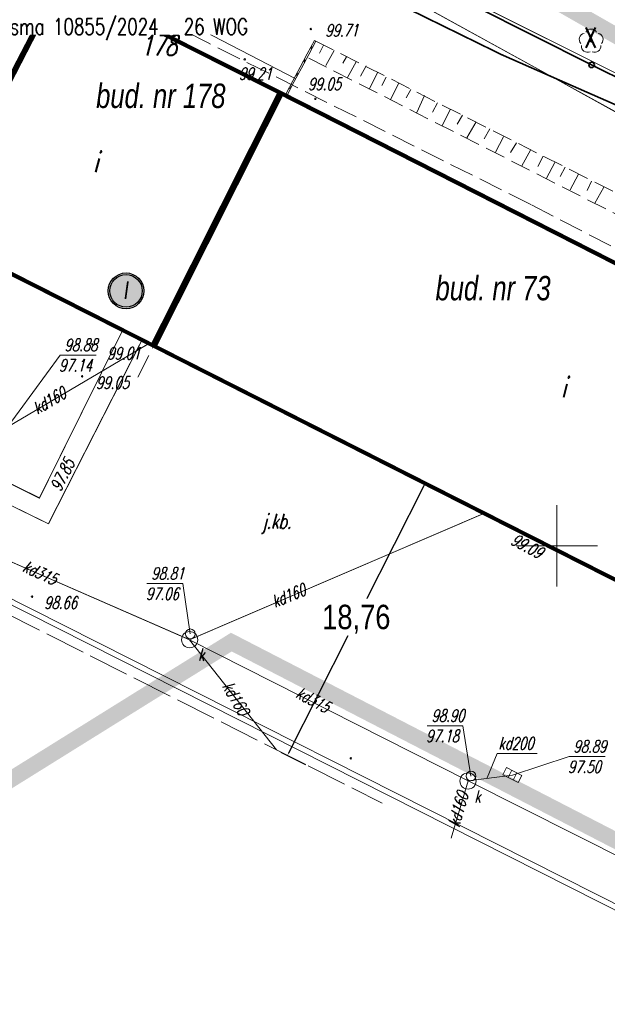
# Model space of a CAD drawing. Header units: metres. Extents: x 7502830 to 7503431, y 5814286 to 5814698.
# Tile 17 of 20: x 7503267 to 7503303, y 5814422 to 5814482. Entities that reach past the tile are written whole.
import ezdxf
from ezdxf import colors
from ezdxf.entities.mleader import LeaderData, LeaderLine
from ezdxf.enums import TextEntityAlignment as Align
from ezdxf.math import Vec2, Vec3

# ---------------------------------------------------------------- set-up
doc = ezdxf.new("R2010")
doc.units = ezdxf.units.M
doc.header["$MEASUREMENT"] = 0
for name, pattern in [('1', [0]), ('11', [3, 2.5, -0.5]), ('BUD', [0]), ('GDE', [0]), ('KOU', [2, 1.5, -0.5]), ('PRZER1-1', [1, 0.5, -0.5]), ('SCH', [0]), ('UBK', [0]), ('UEB', [0]), ('UOK', [0]), ('UPC', [0]), ('UPE', [0]), ('UPK', [0]), ('WJD', [0]), ('WSQ', [1.75, 1.25, -0.5])]:
    doc.linetypes.add(name, pattern=pattern)
doc.layers.get('0').update_dxf_attribs({"linetype": 'CONTINUOUS'})
doc.layers.get('Defpoints').update_dxf_attribs({"linetype": 'CONTINUOUS'})
for name, color, linetype in [('0_TXT', 7, 'CONTINUOUS'), ('3MS_view 1', 7, 'CONTINUOUS'), ('pomiar_18_12_2024', 7, 'CONTINUOUS')]:
    doc.layers.add(name, color=color, linetype=linetype)
for name, color, linetype, lineweight in [('1_ view 1', 7, 'CONTINUOUS', 15), ('Dzialki', 7, 'GDE', 18), ('EADTD_T_0', 7, 'CONTINUOUS', 20), ('EBTPO_L_6', 7, 'WJD', 18), ('EBUOA_T_1', 7, 'CONTINUOUS', 20), ('EBUPP_L_1', 7, 'BUD', 35), ('EBUPP_L_3', 7, '1', 35), ('EDZPD_L_0', 7, 'GDE', 20), ('KRZYZE_L_0', 7, '1', 18), ('MG_KANALIZACJA', 251, 'CONTINUOUS', 13), ('SDROK_T_0', 7, 'CONTINUOUS', 18), ('SDRPK_L_1', 7, '11', 15), ('SDRPK_L_4', 7, 'KOU', 18), ('SZOPO_L_0', 7, 'CONTINUOUS', 35), ('SZZPZ_T_0', 3, 'CONTINUOUS', 18), ('UCCOC_T_0', 6, 'CONTINUOUS', 15), ('UCCPOR_L_1', 6, 'UPC', 18), ('UEEPON_L_1', 1, 'UEB', 15), ('UKKOA_T_0', 3, 'CONTINUOUS', 15), ('UKKOC_T_0', 3, 'CONTINUOUS', 15), ('UKKOO_T_0', 3, 'CONTINUOUS', 15), ('UKKPA_L_0', 3, '1', 15), ('UKKPA_T_0', 3, 'CONTINUOUS', 18), ('UKKPB_L_3', 14, 'UBK', 18), ('UKKPOD_L_0', 3, 'UPK', 15), ('WUKOS_T_1', 7, 'CONTINUOUS', 15), ('WUKPS_L_6', 7, 'WSQ', 18), ('WWRPH_T_1', 7, 'CONTINUOUS', 18)]:
    doc.layers.add(name, color=color, linetype=linetype, lineweight=lineweight)
doc.styles.add('ARIAL', font='arial.ttf', dxfattribs={"width": 0.8})
doc.styles.get("Standard").update_dxf_attribs({"font": 'Simplex.SHX', "width": 0.75})
doc.styles.add('STYL_ARIAL', font='simplex', dxfattribs={"width": 0.75, "oblique": 0.1})
doc.linetypes.add('FENCELINE1', pattern='A,6.35,-2.54,[133,ltypeshp.shx,S=2.54,R=0,X=-2.54,Y=0],-2.54,25.4', length=36.83)
doc.dimstyles.get("Standard").update_dxf_attribs({"dimtxt": 1, "dimasz": 1, "dimexe": 1, "dimexo": 1, "dimgap": 1, "dimtad": 1, "dimtxsty": 'Standard', "dimcen": 2.5, "dimadec": 0, "dimazin": 0, "dimtfac": 1, "dimtmove": 0, "dimatfit": 3, "dimfxl": 1, "dimarcsym": 0})

# ---------------------------------------------------------------- blocks, each defined once
blk = doc.blocks.new('DLI')
at = {"color": 8, "linetype": 'Continuous', "lineweight": 5}
blk.add_circle((0, 0), 0.045, dxfattribs=at)
for centre, start, end in [((0, 0.375), 30.14012, 149.85988), ((-0.357, 0.116), 102.14447, 221.86002), ((0.357, 0.116), 318.13998, 77.85553), ((-0.22, -0.303), 174.14818, 293.85423), ((0.22, -0.303), 246.14577, 5.85182)]:
    blk.add_arc(centre, 0.375, start, end, dxfattribs=at)
blk = doc.blocks.new('WLZ')
at = {"linetype": 'Continuous'}
blk.add_circle((0, 0), 0.3, dxfattribs=at)
blk = doc.blocks.new('KRA')
at = {"linetype": 'Continuous'}
for p, q in [((-0.525, -0.25), (-0.525, 0.25)), ((-0.525, 0.25), (0.525, 0.25)), ((-0.175, -0.25), (-0.175, 0.25)), ((0.175, -0.25), (0.175, 0.25)), ((0.525, 0.25), (0.525, -0.25)), ((0.525, -0.25), (-0.525, -0.25))]:
    blk.add_line(p, q, dxfattribs=at)
blk = doc.blocks.new('WSP')
at = {"linetype": 'Continuous'}
blk.add_circle((0, 0), 0.045, dxfattribs=at)
blk = doc.blocks.new('fdsfdsgdgfd')
at = {"layer": 'Dzialki', "color": 8}
blk.add_line((70.39, 55.51), (-300.47, 241.21), dxfattribs=at)
at = {"layer": 'EBTPO_L_6', "color": 8, "linetype": 'SCH'}
blk.add_line((7.193, 77.533), (37.547, 61.753), dxfattribs=at)
at = {"layer": 'EBTPO_L_6', "color": 8, "linetype": '11'}
for p, q in [((38.742, 64.097), (38.3, 63.269)), ((38.83, 64.05), (38.388, 63.222)), ((38.521, 63.683), (38.565, 63.553)), ((38.565, 63.766), (38.609, 63.636)), ((38.83, 64.05), (38.742, 64.097)), ((38.3, 63.269), (37.858, 62.442)), ((38.388, 63.222), (37.946, 62.395)), ((38.123, 62.938), (38.167, 62.808)), ((37.858, 62.442), (37.416, 61.614)), ((37.946, 62.395), (37.504, 61.567)), ((38.079, 62.855), (38.123, 62.726)), ((37.637, 62.028), (37.681, 61.898)), ((37.681, 62.111), (37.725, 61.981)), ((37.416, 61.614), (36.974, 60.786)), ((37.504, 61.567), (37.062, 60.739)), ((37.195, 61.2), (37.239, 61.07)), ((37.239, 61.283), (37.283, 61.153)), ((37.062, 60.739), (36.974, 60.786))]:
    blk.add_line(p, q, dxfattribs=at)
at = {"layer": 'EBUPP_L_1', "color": 8, "linetype": 'BUD'}
for p, q in [((15.114, 52.204), (22.563, 66.529)), ((15.114, 52.204), (28.82, 45.26)), ((28.82, 45.26), (68.22, 25.299))]:
    blk.add_line(p, q, dxfattribs=at)
at = {"layer": 'EBUPP_L_3', "color": 8, "linetype": 'BUD'}
for p, q in [((23.133, 67.762), (36.699, 60.925)), ((36.699, 60.925), (76.169, 40.866))]:
    blk.add_line(p, q, dxfattribs=at)
at = {"layer": 'EBUPP_L_3', "color": 8, "linetype": '1'}
blk.add_line((28.82, 45.26), (36.699, 60.925), dxfattribs=at)
at = {"layer": 'EDZPD_L_0', "color": 8, "linetype": 'GDE'}
blk.add_line((70.387, 55.505), (-300.466, 241.208), dxfattribs=at)
at = {"layer": 'KRZYZE_L_0', "color": 8, "linetype": '1'}
for p, q in [((53.64, 30.53), (53.64, 35.53)), ((51.14, 33.03), (56.14, 33.03))]:
    blk.add_line(p, q, dxfattribs=at)
at = {"layer": 'SDRPK_L_1', "color": 8, "linetype": '11'}
for p, q in [((51.09, 33.98), (15.15, 52.22)), ((68.18, 25.31), (51.09, 33.98)), ((14.25, 31.68), (42.91, 17.22))]:
    blk.add_line(p, q, dxfattribs=at)
at = {"layer": 'SDRPK_L_4', "color": 8, "linetype": 'KOU'}
for p, q in [((32.162, 63.964), (23.764, 68.272)), ((52.031, 54.018), (32.162, 63.964)), ((78.27, 40.428), (52.031, 54.018)), ((27.896, 43.399), (28.82, 45.26))]:
    blk.add_line(p, q, dxfattribs=at)
at = {"layer": 'SZOPO_L_0', "color": 8}
for p, q in [((48.589, 66.191), (55.776, 62.59)), ((55.776, 62.59), (62.963, 58.99))]:
    blk.add_line(p, q, dxfattribs=at)
blk.add_circle((55.776, 62.59), 0.17, dxfattribs=at)
at = {"layer": 'UCCPOR_L_1', "color": 8, "linetype": 'UPC'}
for p, q in [((21.847, 35.98), (26.919, 46.223)), ((28.105, 45.622), (22.386, 34.396)), ((15.604, 39.053), (21.847, 35.98)), ((22.386, 34.396), (16.238, 37.405))]:
    blk.add_line(p, q, dxfattribs=at)
at = {"layer": 'UEEPON_L_1', "color": 8, "linetype": 'UPE'}
for p, q in [((50.25, 63.217), (36.089, 70.146)), ((64.37, 55.794), (40.35, 69.003)), ((66.253, 56.169), (50.25, 63.217))]:
    blk.add_line(p, q, dxfattribs=at)
at = {"layer": 'UKKOC_T_0', "color": 8, "linetype": 'Continuous', "lineweight": 0}
for p, q in [((19.75, 40.16), (23.108, 44.751)), ((23.108, 44.751), (25.333, 44.751)), ((28.446, 30.716), (30.645, 30.716)), ((31.11, 27.63), (30.645, 30.716)), ((45.666, 21.98), (47.865, 21.98)), ((48.36, 18.89), (47.865, 21.98)), ((50.91, 18.95), (54.389, 20.087)), ((54.389, 20.087), (56.615, 20.087))]:
    blk.add_line(p, q, dxfattribs=at)
at = {"layer": 'UKKOO_T_0', "color": 8, "linetype": 'Continuous', "lineweight": 0}
for p, q in [((49.363, 18.793), (49.982, 20.281)), ((49.982, 20.281), (52.425, 20.272))]:
    blk.add_line(p, q, dxfattribs=at)
at = {"layer": 'UKKPA_L_0', "color": 8, "linetype": '1'}
for centre in [(31.07, 27.27), (48.18, 18.59)]:
    blk.add_circle(centre, 0.498, dxfattribs=at)
at = {"layer": 'UKKPB_L_3', "color": 8, "linetype": 'UOK'}
for p, q in [((60.165, 9.17), (16.647, 31.159)), ((60.33, 9.475), (16.829, 31.432))]:
    blk.add_line(p, q, dxfattribs=at)
at = {"layer": 'UKKPOD_L_0', "color": 8, "linetype": 'UPK'}
for p, q in [((28.5, 45.44), (19.45, 40.08)), ((31.07, 27.27), (49.09, 35)), ((31.07, 27.27), (16.38, 33.68)), ((48.18, 18.59), (31.07, 27.27)), ((31.07, 27.27), (36.41, 20.5)), ((48.18, 18.59), (50.91, 18.95)), ((48.18, 18.59), (47.15, 15.07)), ((59.97, 12.68), (48.18, 18.59))]:
    blk.add_line(p, q, dxfattribs=at)
at = {"layer": 'WUKPS_L_6', "color": 8, "linetype": 'WSQ'}
for p, q in [((38.786, 64.073), (76.687, 44.909)), ((78.493, 42.659), (38.406, 62.996))]:
    blk.add_line(p, q, dxfattribs=at)
at = {"layer": 'WUKPS_L_6', "color": 8, "linetype": '1'}
for p, q in [((39.291, 63.803), (39.044, 63.32)), ((39.96, 63.481), (39.44, 62.553)), ((40.702, 63.085), (40.48, 62.689)), ((41.296, 62.776), (40.777, 61.823)), ((41.915, 62.528), (41.581, 61.897)), ((42.633, 62.145), (42.101, 61.105)), ((43.153, 61.835), (42.881, 61.315)), ((43.921, 61.464), (43.413, 60.461)), ((44.663, 61.08), (44.379, 60.561)), ((45.505, 60.709), (45.035, 59.657)), ((46.297, 60.264), (45.988, 59.694)), ((47.077, 59.843), (46.582, 58.853)), ((47.832, 59.509), (47.511, 58.94)), ((48.674, 59.101), (48.117, 58.11)), ((49.516, 58.655), (49.169, 58.049)), ((50.37, 58.173), (49.863, 57.232)), ((51.162, 57.801), (50.791, 57.207)), ((52.029, 57.356), (51.484, 56.39)), ((52.796, 56.985), (52.462, 56.353)), ((53.514, 56.601), (52.995, 55.636)), ((54.158, 56.304), (53.849, 55.735)), ((54.975, 55.883), (54.455, 54.906)), ((55.78, 55.45), (55.507, 54.869)), ((56.535, 55.079), (55.965, 54.089))]:
    blk.add_line(p, q, dxfattribs=at)
at = {"layer": 'SZZPZ_T_0', "color": 8, "rotation": 0.009142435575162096}
blk.add_blockref('DLI', (55.747, 64.042), dxfattribs=at)
at = {"layer": 'UKKPA_T_0', "color": 8}
for p in [(31.11, 27.63), (48.36, 18.89)]:
    blk.add_blockref('WLZ', p, dxfattribs=at)
at = {"layer": 'UKKPA_T_0', "color": 8, "rotation": 333.1707847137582}
blk.add_blockref('KRA', (50.91, 18.95), dxfattribs=at)
at = {"layer": 'WWRPH_T_1', "color": 8, "rotation": 0.009142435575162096}
for p in [(38.518, 64.794), (34.453, 62.931), (38.801, 60.504), (25.085, 45.429), (24.464, 43.453), (21.382, 29.915), (40.973, 19.982)]:
    blk.add_blockref('WSP', p, dxfattribs=at)
at = {"layer": 'EADTD_T_0', "color": 8, "lineweight": 13, "oblique": 15, "width": 0.7}
blk.add_text('178', height=1.25, dxfattribs=at).set_placement((29.166, 63.788), align=Align.MIDDLE)
at = {"layer": 'EBUOA_T_1', "color": 8, "lineweight": 13, "oblique": 15, "width": 0.7}
for p in [(25.281, 56.659), (54.04, 42.801)]:
    blk.add_text('i', height=1.25, rotation=0.00914, dxfattribs=at).set_placement(p, align=Align.MIDDLE)
at = {"layer": 'SDROK_T_0', "color": 8, "oblique": 15, "width": 0.7}
blk.add_text('j.kb.', height=0.9, dxfattribs=at).set_placement((36.428, 34.421), align=Align.MIDDLE)
at = {"layer": 'UCCOC_T_0', "color": 8, "lineweight": 9, "oblique": 15, "width": 0.7}
blk.add_text('97.85', height=0.75, rotation=63.44425, dxfattribs=at).set_placement((23.134, 36.316))
at = {"layer": 'UKKOA_T_0', "color": 8, "lineweight": 9, "oblique": 15, "width": 0.7}
for p in [(31.581, 25.98), (48.563, 17.259)]:
    blk.add_text('k', height=0.75, dxfattribs=at).set_placement(p)
at = {"layer": 'UKKOC_T_0', "color": 8, "lineweight": 9, "oblique": 15, "width": 0.7}
for s, p in [('98.88', (23.376, 45.751)), ('97.14', (23.041, 44.501)), ('98.81', (28.714, 31.716)), ('97.06', (28.379, 30.466)), ('98.90', (45.934, 22.98)), ('97.18', (45.599, 21.73)), ('98.89', (54.657, 21.087)), ('97.50', (54.322, 19.837))]:
    blk.add_text(s, height=0.75, dxfattribs=at).set_placement(p, align=Align.TOP_LEFT)
at = {"layer": 'UKKOO_T_0', "color": 8, "lineweight": 9, "oblique": 15, "width": 0.7}
for s, rotation, p in [('kd160', 30.19986, (21.519, 41.422)), ('kd315', 335.16946, (20.898, 31.839)), ('kd160', 22.16636, (36.154, 29.575)), ('kd160', 300.17352, (33.371, 24.594)), ('kd315', 331.78264, (37.706, 24.089)), ('kd200', 359.78, (50.051, 20.906)), ('kd160', 73.83551, (47.268, 15.803))]:
    blk.add_text(s, height=0.75, rotation=rotation, dxfattribs=at).set_placement(p, align=Align.MIDDLE_LEFT)
at = {"layer": 'WUKOS_T_1', "color": 8, "lineweight": 9, "oblique": 15, "width": 0.7}
for s, p in [('99.71', (40.423, 64.715)), ('99.21', (35.103, 62.054)), ('99.05', (39.36, 61.416)), ('99.01', (27.019, 44.868)), ('99.05', (26.328, 43.059)), ('98.66', (23.138, 29.544))]:
    blk.add_text(s, height=0.75, rotation=0.00914, dxfattribs=at).set_placement(p, align=Align.MIDDLE)
blk.add_text('99.09', height=0.75, rotation=332.22344, dxfattribs=at).set_placement((50.739, 33.164))
blk = doc.blocks.new('DSADSAFDSF')
at = {"layer": '3MS_view 1', "color": 4, "lineweight": 18}
for points in [[(18.621, -28.522), (70.11, -54.656), (77.559, -40.332), (26.332, -13.693), (18.621, -28.522)], [(70.11, -54.656), (83.816, -61.6), (91.695, -45.935), (78.129, -39.098), (70.11, -54.656)], [(83.816, -61.6), (123.216, -81.561), (131.135, -65.979), (91.695, -45.935), (83.816, -61.6)]]:
    blk.add_lwpolyline(points, dxfattribs=at)
at = {"layer": '3MS_view 1', "color": 142, "true_color": 0x0091c2, "const_width": 0.2}
for points in [[(18.757, -28.478), (70.067, -54.522), (77.424, -40.374), (26.375, -13.828)], [(70.245, -54.613), (83.772, -61.466), (91.561, -45.98), (78.172, -39.232)], [(83.95, -61.556), (123.172, -81.427), (131, -66.023), (91.739, -46.07)]]:
    blk.add_lwpolyline(points, close=True, dxfattribs=at)
blk = doc.blocks.new('KOND')
at = {"linetype": 'ByBlock', "true_color": 0xfafafa}
h = blk.add_hatch(color=7, dxfattribs=at)
h.dxf.hatch_style = 1
h.paths.add_polyline_path([(1, 0, 1), (-1, 0, 1)])
at = {"layer": '3MS_view 1'}
for radius in [1.1, 1]:
    blk.add_circle((0, 0), radius, dxfattribs=at)
at = {"color": 1, "insert": (-0.137, 0.59, 10.12), "char_height": 1.1, "width": 0.14142, "attachment_point": 1}
blk.add_mtext('{\\fArial|b0|i1|c238|p34;I}', dxfattribs=at)
blk = doc.blocks.new('fdghgf')
at = {"layer": 'pomiar_18_12_2024', "color": 212, "true_color": 0xb300b3, "style": 'STYL_ARIAL', "width": 0.75}
blk.add_text('X', height=1.25, dxfattribs=at).set_placement((106.836, -45.941), align=Align.BOTTOM_LEFT)
blk = doc.blocks.new('*D1694')
at = {"layer": '0_TXT', "color": 0, "linetype": 'Continuous', "lineweight": -2}
for p, q in [((7503291.512, 5814454.068), (7503293.029, 5814453.299)), ((7503291.832, 5814453.704), (7503288.178, 5814446.49)), ((7503283.518, 5814437.293), (7503287.173, 5814444.507)), ((7503283.035, 5814437.336), (7503284.552, 5814436.567))]:
    blk.add_line(p, q, dxfattribs=at)
at = {"layer": '0_TXT', "color": 0, "linetype": 'Continuous'}
for points in [[(7503291.859, 5814453.69), (7503291.806, 5814453.717), (7503291.914, 5814453.864)], [(7503283.491, 5814437.306), (7503283.545, 5814437.279), (7503283.437, 5814437.132)]]:
    blk.add_solid(points, dxfattribs=at)
at = {"layer": 'Defpoints', "color": 0, "linetype": 'Continuous'}
for p in [(7503291.456, 5814454.096), (7503291.914, 5814453.864), (7503282.979, 5814437.364)]:
    blk.add_point(p, dxfattribs=at)
at = {"layer": '0_TXT', "color": 0, "linetype": 'Continuous', "insert": (7503287.675, 5814445.498), "char_height": 1.5, "attachment_point": 5, "style": 'ARIAL', "bg_fill": 3, "box_fill_scale": 1.25, "bg_fill_color": 256, "bg_fill_true_color": 13158600, "bg_fill_transparency": 0}
blk.add_mtext('\\A1;{\\C12;\\c205;18,76}', dxfattribs=at)

msp = doc.modelspace()

# ---------------------------------------------------------------- linework, layer by layer
at = {"color": 7, "linetype": 'PRZER1-1', "lineweight": 50, "ltscale": 2, "const_width": 1}
msp.add_lwpolyline([(7503162.27208, 5814562.22132), (7503118.80192, 5814486.17118), (7503250.6722, 5814425.83659), (7503279.99397, 5814444.09346), (7503321.78158, 5814422.53233), (7503337.75453, 5814461.85046), (7503162.27208, 5814562.22132)], dxfattribs=at)
at = {"color": 2, "linetype": 'FENCELINE1', "ltscale": 0.1}
msp.add_lwpolyline([(7503329.57038, 5814472.21345), (7503316.52496, 5814472.35983), (7503273.87, 5814493.72), (7503272.71, 5814491.46), (7503269.55, 5814484.86), (7503272.71, 5814491.46), (7503233.87252, 5814510.71898), (7503189.1, 5814532.9), (7503176.4, 5814508.11), (7503162.62, 5814479.9), (7503222.09568, 5814449.00646), (7503245.6, 5814437.12), (7503250.24, 5814446.33), (7503244.11, 5814449.32), (7503248.59, 5814458.52), (7503248.38451, 5814458.6203), (7503252.6, 5814467.3), (7503259, 5814464.12), (7503261.48455, 5814469.16843)], dxfattribs=at)
at = {"layer": '1_ view 1', "color": 24, "linetype": 'Continuous', "lineweight": 25, "true_color": 0x932525}
for points, const_width in [([(7503336.31354, 5814458.54664), (7503299.73136, 5814478.81219), (7503286.70964, 5814485.97315), (7503286.70964, 5814485.97315), (7503271.83345, 5814493.56763), (7503189.90422, 5814534.58885), (7503154.22832, 5814552.09721)], 0.05), ([(7503317.66394, 5814470.94139), (7503300.20845, 5814478.60208), (7503296.61044, 5814480.18666), (7503281.40967, 5814487.63928), (7503274.1307, 5814491.43194), (7503273.02166, 5814491.41195), (7503271.51698, 5814488.69852), (7503271.13259, 5814488.30361), (7503270.61272, 5814488.35304), (7503259.05105, 5814493.84689), (7503256.67388, 5814497.84452), (7503256.9054, 5814499.29608), (7503256.69822, 5814500.40671), (7503246.53404, 5814505.63715), (7503243.6423, 5814507.5181), (7503239.78015, 5814509.39889), (7503238.86917, 5814509.31953), (7503236.80931, 5814510.60648), (7503236.80931, 5814510.60648)], 0.1)]:
    msp.add_lwpolyline(points, dxfattribs=dict(at, const_width=const_width))
at = {"layer": '1_ view 1', "color": 227, "linetype": 'Continuous', "lineweight": 25, "true_color": 0x6d2c6c, "const_width": 0.05}
msp.add_lwpolyline([(7503248.94585, 5814429.85381), (7503261.96441, 5814456.02286), (7503268.19972, 5814452.93506), (7503273.27947, 5814463.19283), (7503274.46512, 5814462.59215), (7503268.74616, 5814451.36596), (7503262.59841, 5814454.37524), (7503250.03863, 5814429.0857)], dxfattribs=at)
at = {"layer": 'MG_KANALIZACJA', "color": 49, "linetype": 'Continuous', "lineweight": 25, "true_color": 0x454527, "const_width": 0.05}
msp.add_lwpolyline([(7503261.94, 5814468.97), (7503265.81, 5814457.05), (7503274.84371, 5814462.40035), (7503265.81938, 5814457.05556), (7503262.74, 5814450.65), (7503251.8831, 5814428.32641), (7503262.74, 5814450.65), (7503260.74, 5814448.93), (7503262.74, 5814450.65), (7503277.43, 5814444.24), (7503278.41138, 5814442.99581), (7503277.43, 5814444.24), (7503295.44005, 5814451.96573)], dxfattribs=at)

# ---------------------------------------------------------------- block references
at = {"linetype": 'Continuous'}
msp.add_blockref('fdsfdsgdgfd', (7503246.36, 5814416.97), dxfattribs=at)
at = {"layer": '1_ view 1', "linetype": 'Continuous'}
for name, p in [('DSADSAFDSF', (7503191.36383, 5814523.83033)), ('KOND', (7503273.51974, 5814465.6755, -10.12))]:
    msp.add_blockref(name, p, dxfattribs=at)
at = {"layer": 'pomiar_18_12_2024', "linetype": 'Continuous'}
msp.add_blockref('fdghgf', (7503194.82806, 5814526.16801), dxfattribs=at)

# ---------------------------------------------------------------- texts
at = {"layer": '0_TXT', "char_height": 1.5, "width": 8.2890214, "attachment_point": 1}
for s, insert in [('{\\fArial|b0|i1|c238|p34;bud. nr 178}', (7503271.68406, 5814478.4107)), ('{\\fArial|b0|i1|c238|p34;bud. nr 73}', (7503292.54359, 5814466.5943))]:
    msp.add_mtext(s, dxfattribs=dict(at, insert=insert))

# ---------------------------------------------------------------- next in the draw order: dimensions: what is measured, and where the dimension line sits
at = {"layer": '0_TXT', "linetype": 'Continuous'}
dim = msp.add_aligned_dim(p1=(7503282.97896, 5814437.36406), p2=(7503291.45593, 5814454.09629), distance=-0.5133, text='{\\C12;\\c205;18,76}', dimstyle='Standard', override={"dimtxt": 1.5, "dimasz": 0.18, "dimexe": 1.25, "dimexo": 0.0625, "dimgap": 0.09, "dimtad": 0, "dimtih": 1, "dimtoh": 1, "dimdec": 4, "dimzin": 0, "dimdsep": 46, "dimtxsty": 'ARIAL', "dimcen": 0.09, "dimtdec": 4, "dimtofl": 0, "dimtfill": 1, "dimtolj": 1, "dimtzin": 0}, dxfattribs=at)
dim.commit()
dim.dimension.update_dxf_attribs({"geometry": '*D1694', "text_midpoint": (7503287.67533, 5814445.49819)})

# ---------------------------------------------------------------- next in the draw order: leaders
ml = msp.add_multileader_mtext('Standard', dxfattribs=at)
ml.set_content('ISTN.WYJŚCIE KS Z BUDYNKU\\P\\A1;wg pisma 10855/2024 _ 26 WOG')
ml.set_leader_properties()
ml.build(insert=Vec2(0, 0))
ml.multileader.update_dxf_attribs({"text_right_attachment_type": 6, "dogleg_length": 1.79265, "arrow_head_size": 1})
ctx = ml.context
ctx.base_point, ctx.char_height, ctx.arrow_head_size, ctx.landing_gap_size, ctx.plane_origin = Vec3(7503263.607, 5814483.41396), 1, 1, 0.09, Vec3(7503259.81168, 5814473.29218)
ctx.right_attachment = 6
notes = []
notes.append((ctx, [(0, (1, 1, 0), (7503261.81435, 5814483.41396), (1, 0), 1.79265, [(1, [(7503259.98057, 5814488.14882)], 0, [])])]))
ctx.mtext.insert, ctx.mtext.flow_direction = Vec3(7503263.697, 5814484.08062), 5
ctx.mtext.has_bg_fill, ctx.mtext.bg_color, ctx.mtext.bg_scale_factor, ctx.mtext.bg_transparency, ctx.mtext.use_window_bg_color = 1, -1023410175, 1, 0, 1
for ctx, leaders in notes:
    for number, flags, end, landing, length, lines in leaders:
        leader = LeaderData()
        leader.index, (leader.has_last_leader_line, leader.has_dogleg_vector, leader.attachment_direction) = number, flags
        leader.last_leader_point, leader.dogleg_vector, leader.dogleg_length = Vec3(end), Vec3(landing), length
        for number, points, colour, breaks in lines:
            line = LeaderLine()
            line.index, line.vertices, line.color, line.breaks = number, Vec3.list(points), colors.encode_raw_color(colour), breaks
            leader.lines.append(line)
        ctx.leaders.append(leader)

doc.saveas('drawing.dxf')
